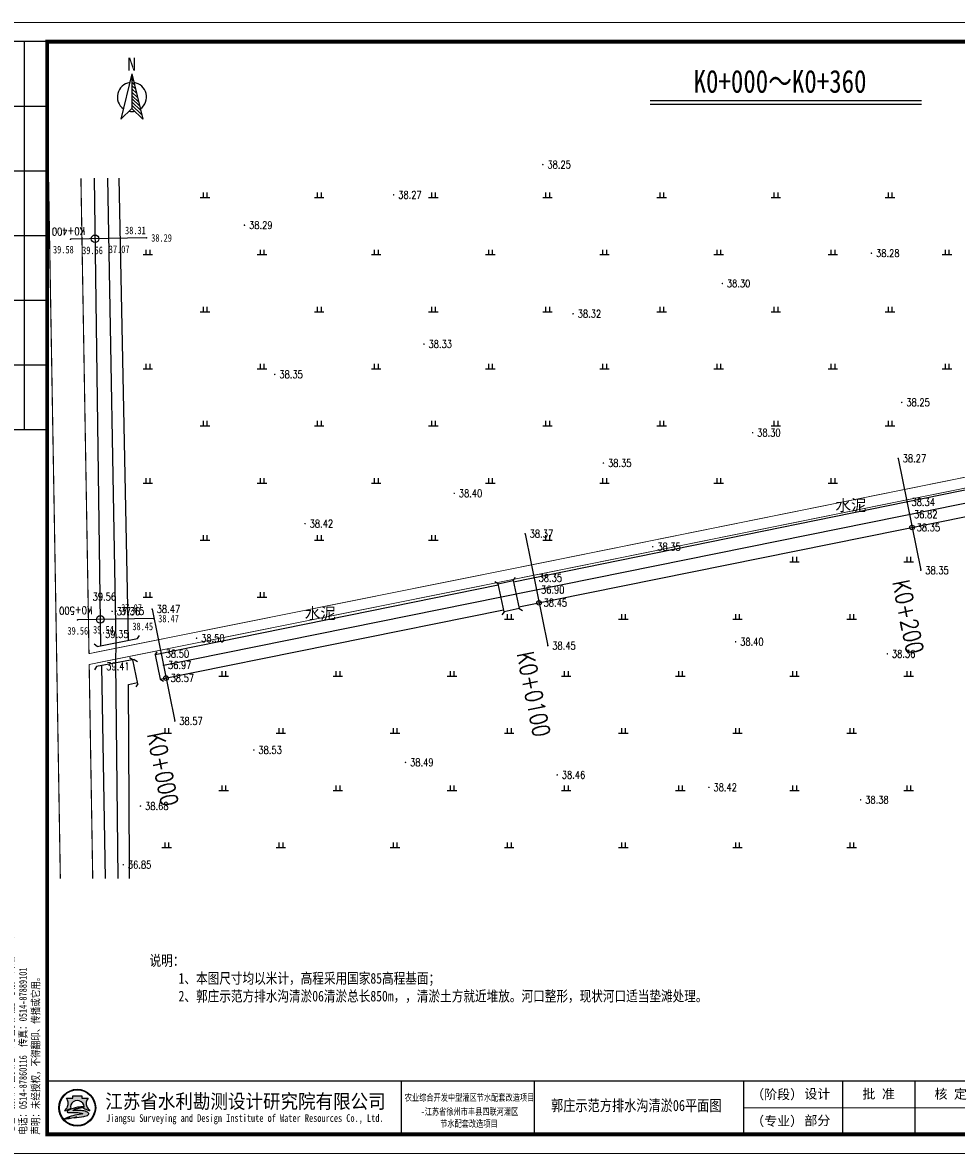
# Model space of a CAD drawing. Extents: x 464172 to 473094, y 3847158 to 3855433.
# Tile 79 of 98: x 469810 to 470055, y 3851751 to 3852048. Entities that reach past the tile are written whole.
import ezdxf
from ezdxf.enums import TextEntityAlignment as Align

# ---------------------------------------------------------------- set-up
doc = ezdxf.new("R2010")
doc.units = 0
doc.linetypes.add('X3', pattern=[5, 4, -1])
doc.layers.get('0').update_dxf_attribs({"linetype": 'CONTINUOUS'})
doc.layers.add('ASSIST', color=7, linetype='CONTINUOUS', plot=False)
for name, color, linetype in [('DIMTEX', 7, 'CONTINUOUS'), ('DLSS', 4, 'CONTINUOUS'), ('DMTZ', 3, 'CONTINUOUS'), ('DMX', 1, 'CONTINUOUS'), ('GCD', 9, 'CONTINUOUS'), ('LINE', 7, 'CONTINUOUS'), ('ZBTZ', 8, 'CONTINUOUS'), ('断面', 7, 'CONTINUOUS'), ('零点距', 1, 'CONTINUOUS'), ('零间距', 11, 'CONTINUOUS')]:
    doc.layers.add(name, color=color, linetype=linetype)
doc.layers.add('文字', color=7, linetype='CONTINUOUS', lineweight=15)
doc.styles.add('-仿宋_GB2312', font='FangSong_GB2312.ttf')
doc.styles.add('HZ', font='rs.shx', dxfattribs={"width": 0.8, "bigfont": 'hztxt.shx'})
doc.styles.add('LYJFS', font='times.ttf', dxfattribs={"width": 0.7})
doc.styles.get("Standard").update_dxf_attribs({"font": 'rs.shx', "bigfont": 'hztxt.shx'})
doc.styles.add('STYLE2', font='txt', dxfattribs={"width": 0.8})
doc.styles.add('仿宋', font='FangSong_GB2312.ttf', dxfattribs={"width": 0.8})
doc.styles.add('仿宋体', font='FangSong_GB2312.ttf', dxfattribs={"width": 0.8})
doc.styles.add('宋体', font='txt')
doc.styles.add('正等线体', font='simhei.ttf')
doc.styles.add('黑体', font='simhei.ttf')
doc.linetypes.add('10411', pattern='A,2,[150,AAA.SHX,S=1,R=0,X=0,Y=1],2,[151,AAA.SHX,S=1,R=0,X=0,Y=3],1e-11', length=4.00000000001)

# ---------------------------------------------------------------- blocks, each defined once
blk = doc.blocks.new('A$C67844AE1')
at = {"color": 7, "linetype": 'ByBlock', "lineweight": -3}
for p, q in [((-68.54528065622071, 12.60233967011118), (-102.4539569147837, -126.4874291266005)), ((-68.54528065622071, 12.60233967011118), (-68.54528065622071, -93.55508338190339)), ((-68.54528065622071, 12.60233967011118), (-34.63660439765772, -126.4874291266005)), ((-68.54528065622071, 6.444916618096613), (-66.57848399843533, 4.534749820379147)), ((-75.16375737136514, -13.81146217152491), (-75.00695480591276, -13.90275762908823)), ((-68.54528065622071, -3.555083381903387), (-63.38429603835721, -8.56746807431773)), ((-68.54528065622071, -13.55508338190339), (-60.19010807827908, -21.66968596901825)), ((-68.54528065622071, -23.55508338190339), (-56.99592011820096, -34.77190386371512)), ((-68.54528065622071, -33.55508338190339), (-53.80173215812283, -47.874121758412)), ((-68.54528065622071, -43.55508338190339), (-50.60754419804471, -60.97633965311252)), ((-68.54528065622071, -53.55508338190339), (-47.4133562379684, -74.0785575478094)), ((-68.54528065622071, -63.55508338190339), (-44.21916827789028, -87.18077544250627)), ((-68.54528065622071, -93.55508338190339), (-102.4539569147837, -126.4874291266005)), ((-68.54528065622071, -73.55508338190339), (-41.02498031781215, -100.282993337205)), ((-68.54528065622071, -83.55508338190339), (-37.83079235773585, -113.3852112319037)), ((-68.54528065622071, -93.55508338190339), (-34.63660439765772, -126.4874291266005))]:
    blk.add_line(p, q, dxfattribs=at)
for start, end in [(98.47002997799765, 234.1282238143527), (305.8717761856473, 81.52997002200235), (258.3564658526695, 281.6435341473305)]:
    blk.add_arc((-68.54528065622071, -58.56304133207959), 44.66625879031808, start, end, dxfattribs=at)
at = {"color": 7, "linetype": 'ByBlock', "lineweight": -3, "insert": (-82.5777418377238, 61.776892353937), "char_height": 40, "width": 53.56766932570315, "attachment_point": 1}
blk.add_mtext('{\\fSimSun|b0|i0|c134|p2;N}', dxfattribs=at)
blk = doc.blocks.new('GC200')
at = {"linetype": 'Continuous', "const_width": 0.2, "flags": 128}
blk.add_lwpolyline([(-0.1, 0, 1), (0.1, 0, 1)], format="xyb", close=True, dxfattribs=at)
blk = doc.blocks.new('gc119')
for p, q in [((-1.25, 0), (1.25, 0)), ((-0.5, 1.3), (-0.5, 0)), ((0.5, 1.3), (0.5, 0))]:
    blk.add_line(p, q)
blk = doc.blocks.new('TK')
h = blk.add_hatch(color=152)
h.dxf.hatch_style = 1
h.paths.add_polyline_path([(37.76634519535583, 12, 1), (28.08865389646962, 12, 1)])
h.paths.add_polyline_path([(37.60348109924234, 12, 1), (28.2515179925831, 12, 1)], flags=16)
h = blk.add_hatch(color=152)
h.dxf.hatch_style = 1
edge = h.paths.add_edge_path()
edge.add_arc((34.80941884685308, 9.57513306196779), 1.461698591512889, 43.31770961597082, 70.37003522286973)
edge.add_arc((33.42980450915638, 5.707128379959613), 5.568375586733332, 70.37003522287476, 84.52854590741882)
edge.add_arc((32.84297213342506, -0.4193509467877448), 11.72289597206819, 84.5285459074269, 95.17746754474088)
edge.add_arc((32.98455917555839, 9.871856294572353), 1.831337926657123, 111.7965680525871, 130.9174013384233, ccw=False)
edge.add_arc((34.88031159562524, 5.13131362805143), 6.936886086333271, 98.84274785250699, 111.79656805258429, ccw=False)
edge.add_arc((35.94667124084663, -1.723120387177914), 13.873772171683, 95.21036804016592, 98.84274785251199, ccw=False)
edge.add_ellipse((32.92749954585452, 12.29239219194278), major_axis=(-1.773815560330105, 0), ratio=0.8776980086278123, start_angle=172.6538623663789, end_angle=176.9129867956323)
edge.add_arc((34.51986391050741, 1.961408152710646), 10.24870363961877, 88.99992913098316, 98.52267106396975)
edge.add_arc((34.12653419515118, 4.586133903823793), 7.594670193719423, 98.5226710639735, 116.8491039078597)
edge.add_arc((31.25213164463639, 10.26438648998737), 1.230336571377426, 116.8491039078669, 139.2900683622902)
edge.add_arc((30.4676556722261, 10.93937889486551), 0.1954369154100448, 139.2900683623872, 263.050638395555)
edge.add_arc((30.65080526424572, 12.44199033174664), 1.70916902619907, 263.0506383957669, 272.136251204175)
edge.add_arc((31.81845295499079, -18.86063964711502), 29.61523112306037, 88.46268833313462, 92.13625120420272, ccw=False)
edge.add_arc((32.47617160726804, 5.646726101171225), 5.099041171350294, 68.07113774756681, 88.46268833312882, ccw=False)
edge.add_arc((36.58583429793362, -10.91731876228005), 21.4080615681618, 95.91294384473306, 98.79521578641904)
edge.add_arc((35.21854840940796, -2.080308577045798), 12.46590188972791, 98.79521578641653, 117.8496747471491)
edge.add_arc((93.71745628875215, -228.4932874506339), 245.9934265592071, 104.7703900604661, 105.15790668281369, ccw=False)
edge.add_line((31.00239690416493, 9.371353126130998), (30.1988762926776, 9.045501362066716))
edge.add_arc((51.56004769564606, -88.12407086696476), 99.48982566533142, 100.90627282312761, 102.39834375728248, ccw=False)
edge.add_line((32.73627937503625, 9.568770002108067), (32.12568198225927, 9.380185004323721))
edge.add_arc((29.81630978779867, 37.97211086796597), 28.68503833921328, 274.6177604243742, 279.6944367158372)
edge.add_arc((33.87653895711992, 14.20489681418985), 4.573507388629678, 279.694436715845, 287.6119267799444)
edge.add_arc((34.76080719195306, 11.41934212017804), 1.650966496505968, 287.6119267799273, 311.5140981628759)
edge.add_arc((35.67269695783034, 10.38914913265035), 0.2751610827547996, 311.5140981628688, 403.3177096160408)
edge = h.paths.add_edge_path()
edge.add_arc((37.34861352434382, 13.13700107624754), 2.066422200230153, 138.9741968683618, 204.1180883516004, ccw=False)
edge.add_line((35.78967558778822, 14.49339822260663), (34.09257231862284, 14.49339822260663))
edge.add_line((34.09257231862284, 14.49339822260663), (34.09257231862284, 15.08006279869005))
edge.add_line((34.09257231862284, 15.08006279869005), (31.76242677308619, 15.08006279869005))
edge.add_line((31.76242677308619, 15.08006279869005), (31.76242677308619, 14.49339822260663))
edge.add_line((31.76242677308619, 14.49339822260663), (30.06532350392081, 14.49339822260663))
edge.add_arc((28.50638556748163, 13.13700107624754), 2.066422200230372, -24.118088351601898, 41.0258031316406, ccw=False)
edge.add_arc((26.96985351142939, 13.82490731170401), 3.749914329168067, 314.34412131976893, 335.8819116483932, ccw=False)
edge.add_arc((28.92445619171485, 14.17747440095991), 3.106664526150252, 282.3877277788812, 290.1465811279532)
edge.add_arc((25.86021252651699, 22.52986678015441), 12.00340818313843, 290.1465811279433, 296.6495194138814)
edge.add_ellipse((32.92749954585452, 12.29239219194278), major_axis=(-1.773815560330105, 0), ratio=0.8776980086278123, start_angle=176.9129867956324, end_angle=378.37473811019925, ccw=False)
edge.add_ellipse((32.92749954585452, 12.29239219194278), major_axis=(-1.773815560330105, 0), ratio=0.8776980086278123, start_angle=172.653862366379, end_angle=176.9129867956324, ccw=False)
edge.add_ellipse((32.92749954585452, 12.29239219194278), major_axis=(-1.773815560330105, 0), ratio=0.8776980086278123, start_angle=161.6252618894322, end_angle=172.653862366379, ccw=False)
edge.add_arc((39.99478656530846, 22.52986678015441), 12.00340818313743, 243.3504805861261, 249.853418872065)
edge.add_arc((36.93054290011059, 14.17747440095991), 3.106664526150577, 249.8534188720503, 257.61227222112)
edge.add_arc((38.88514558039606, 13.82490731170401), 3.74991432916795, 204.1180883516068, 225.6558786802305, ccw=False)
at = {"lineweight": 0}
for p, q in [((0, 0), (0, 297)), ((0, 297), (420, 297)), ((420, 297), (420, 0)), ((415, 12), (208, 12)), ((420, 0), (0, 0))]:
    blk.add_line(p, q, dxfattribs=at)
for p, q in [((25, 292), (7, 292)), ((7, 292), (7, 190)), ((13, 292), (13, 190)), ((19, 292), (19, 190)), ((25, 275), (7, 275)), ((25, 258), (7, 258)), ((25, 241), (7, 241)), ((25, 224), (7, 224)), ((25, 207), (7, 207)), ((25, 190), (7, 190)), ((118, 19), (118, 5)), ((153, 19), (153, 5)), ((208, 19), (208, 5)), ((234, 19), (234, 5)), ((253, 19), (253, 5)), ((272, 19), (272, 5)), ((291, 19), (291, 5)), ((310, 19), (310, 5)), ((329, 19), (329, 5)), ((348, 19), (348, 5)), ((366, 19), (366, 5)), ((383, 12), (383, 5))]:
    blk.add_line(p, q)
at = {"lineweight": 0, "const_width": 1}
blk.add_lwpolyline([(25, 292), (415, 292), (415, 5), (25, 5)], close=True, dxfattribs=at)
at = {"lineweight": 0, "const_width": 0.4}
blk.add_lwpolyline([(415, 19), (25, 19)], dxfattribs=at)
at = {"color": 152}
for points in [[(31.24412181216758, 11.80161767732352, -0.02838203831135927), (29.99446309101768, 11.26089254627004, -0.03386732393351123), (29.59091690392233, 11.14313846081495, 0.09425397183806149), (30.39241989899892, 12.29262248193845, 0.2921547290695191), (30.06532350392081, 14.49339822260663), (31.76242677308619, 14.49339822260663), (31.76242677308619, 15.08006279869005), (34.09257231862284, 15.08006279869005), (34.09257231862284, 14.49339822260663), (35.78967558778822, 14.49339822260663, 0.29215472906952), (35.46257919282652, 12.29262248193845, 0.09425397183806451), (36.2640821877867, 11.14313846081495, -0.03386732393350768), (35.86053600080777, 11.26089254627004, -0.02838203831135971), (34.61087727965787, 11.80161767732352)], [(34.69874112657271, 12.20855064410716, 0.04157472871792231), (33.0009984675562, 12.09693843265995, 0.08013502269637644), (30.6964595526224, 11.36209164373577, 0.09823132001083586), (30.31951032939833, 11.06684867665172, 0.599439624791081), (30.44400935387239, 10.74537776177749, 0.03966424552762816), (30.71451621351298, 10.73400916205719, -0.01603031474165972), (32.61296833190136, 10.7439319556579, -0.08921046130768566), (34.38043466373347, 10.37684270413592, 0.01257694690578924), (33.31247064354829, 10.23900867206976, 0.08333285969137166), (29.39506013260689, 8.941746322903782, -0.001690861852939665), (31.00239690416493, 9.371353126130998), (30.1988762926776, 9.045501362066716, -0.006510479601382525), (32.73627937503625, 9.568770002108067), (32.12568198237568, 9.380185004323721, 0.02215480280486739), (34.64668864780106, 9.696699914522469, 0.03456031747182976), (35.26033732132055, 9.845760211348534, 0.1046726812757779), (35.85507491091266, 10.18311053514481, 0.4234638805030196), (35.87289335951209, 10.57792154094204, 0.1185893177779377), (35.30046801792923, 10.95188049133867, 0.06185687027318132), (33.96074808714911, 11.25013348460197, 0.04649815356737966), (31.78508714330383, 11.25571519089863, -0.08362449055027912), (32.30456102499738, 11.57226833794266, -0.05658197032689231), (33.81395195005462, 11.9857476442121, -0.01585057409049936), (34.68675527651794, 12.09332510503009)]]:
    blk.add_lwpolyline(points, format="xyb", dxfattribs=at)
for radius in [4.838845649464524, 4.675981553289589]:
    blk.add_circle((32.92749954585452, 12), radius, dxfattribs=at)
blk.add_arc((34.88031159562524, 5.13131362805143), 6.936886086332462, 98.84274785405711, 111.7965680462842, dxfattribs=at)
for start_param, end_param in [(2.820892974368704, 6.603884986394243), (3.013378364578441, 3.087714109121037)]:
    blk.add_ellipse((32.92749954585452, 12.29239219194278), major_axis=(-1.773815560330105, 0), ratio=0.8776980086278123, start_param=start_param, end_param=end_param, dxfattribs=at)
at = {"style": '宋体'}
for s, height, width, p in [('江苏省水利勘测设计研究院有限公司', 3.75, 0.9, (77.12731924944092, 13.75084589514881)), ('农业综合开发中型灌区节水配套改造项目', 1.8, 0.75, (136, 14.74047347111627)), ('-江苏省徐州市丰县四联河灌区', 1.8, 0.75, (136, 11.02926161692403)), ('Jiangsu Surveying and Design Institute of Water Resources Co., Ltd.', 2, 0.8, (76.9551912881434, 9.01340379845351)), ('节水配套改造项目', 1.8, 0.75, (135.8399052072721, 7.880905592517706))]:
    blk.add_text(s, height=height, dxfattribs=dict(at, width=width)).set_placement(p, align=Align.MIDDLE)
at = {"style": 'LYJFS'}
for s, p in [('（阶段）', (216.8339300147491, 15.5)), ('（专业）', (216.8339300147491, 8.5))]:
    blk.add_text(s, height=2.5, dxfattribs=at).set_placement(p, align=Align.MIDDLE_CENTER)
at = {"style": '仿宋'}
blk.add_text('2018.05', height=2.5, dxfattribs=at).set_placement((357, 8.5), align=Align.MIDDLE)
at = {"rotation": 90}
for s, insert, char_height, attachment_point, style in [('日 期', (10, 232.5), 2.5, 5, '宋体'), ('会签者', (10, 215.5), 2.5, 5, '宋体'), ('会签专业', (10, 198.5), 2.5, 5, '宋体'), ('江苏省水利勘测设计研究院有限公司\\P地址：扬州市吉安路209号吉安大厦1号楼  邮编：225127\\P电话：0514-87860116  传真：0514-87889101\\P声明：未经授权，不得翻印、传播或它用。', (23.29513194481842, 4.918324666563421), 2, 7, '仿宋')]:
    blk.add_mtext(s, dxfattribs=dict(at, insert=insert, char_height=char_height, attachment_point=attachment_point, style=style))
at = {"char_height": 2.5, "attachment_point": 5, "style": '宋体'}
for s, insert in [('设计', (227.4021536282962, 15.5)), ('批 准', (243.5, 15.5)), ('核 定', (262.4375, 15.47222222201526)), ('审 查', (281.4305555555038, 15.47328627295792)), ('校 核', (300.4652777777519, 15.54328155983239)), ('设 计', (319.4722222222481, 15.59333057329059)), ('制 图', (338.4166666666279, 15.4779241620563)), ('日 期', (357, 15.5)), ('甲级设计证书编号A132012666', (390.5, 15.5)), ('部分', (227.4021536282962, 8.5)), ('图 号', (374.5, 8.5))]:
    blk.add_mtext(s, dxfattribs=dict(at, insert=insert))

msp = doc.modelspace()

# ---------------------------------------------------------------- linework, layer by layer
at = {"color": 8, "linetype": 'Continuous', "flags": 128}
for points in [[(469832.2366266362, 3852007.251972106), (469834.4701426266, 3851885.239702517), (469834.3233501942, 3851879.920606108), (469834.9503390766, 3851823.287067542)], [(469846.9249399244, 3851879.36993642), (470145.4586957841, 3851939.678750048), (470206.3845355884, 3851951.946030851)]]:
    msp.add_lwpolyline(points, dxfattribs=at)
at = {"layer": 'ASSIST', "color": 8, "linetype": 'Continuous', "flags": 128}
msp.add_lwpolyline([(469936.4397616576, 3851893.371517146), (469934.8654581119, 3851900.721128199), (469938.8731770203, 3851901.579590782), (469940.447480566, 3851894.229979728)], close=True, dxfattribs=at)
at = {"layer": 'DIMTEX', "color": 1, "linetype": 'Continuous'}
msp.add_line((469974.8305112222, 3852027.639266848), (470046.1016935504, 3852027.639266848), dxfattribs=at)
at = {"layer": 'DIMTEX', "linetype": 'Continuous'}
msp.add_line((469974.810018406, 3852026.676824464), (470046.1016935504, 3852026.676824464), dxfattribs=at)
at = {"layer": 'DLSS', "color": 8, "linetype": 'Continuous', "const_width": 0.3, "flags": 128}
for points in [[(469816.7433692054, 3852007.251972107), (469818.6172684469, 3851897.188815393), (469819.8449067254, 3851823.287067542)], [(469825.2559678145, 3852007.251972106), (469827.1274001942, 3851897.333706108), (469827.3759128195, 3851882.373669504)], [(469827.4231758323, 3851879.528516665), (469828.3574456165, 3851823.287067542)]]:
    msp.add_lwpolyline(points, dxfattribs=at)
at = {"layer": 'DLSS', "color": 8, "linetype": 'X3', "const_width": 0.2, "elevation": 38.2332, "flags": 128}
msp.add_lwpolyline([(470206.3845355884, 3851959.813419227), (470087.2387393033, 3851934.707571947), (469946.5883002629, 3851906.280297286), (469827.3759128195, 3851882.373669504)], dxfattribs=at)
at = {"layer": 'DLSS', "color": 8, "linetype": 'Continuous', "const_width": 0.2, "elevation": 38.2332, "flags": 128}
msp.add_lwpolyline([(470206.3845355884, 3851956.953051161), (470087.804540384, 3851931.966426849), (469947.140707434, 3851903.536445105), (469827.4231758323, 3851879.528516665)], dxfattribs=at)
at = {"layer": 'DLSS', "color": 8, "linetype": 'Continuous'}
for points in [[(469934.8654581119, 3851900.721128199), (469934.0259312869, 3851901.264446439)], [(469936.4397616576, 3851893.371517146), (469934.8654581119, 3851900.721128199)], [(469938.8731770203, 3851901.579590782), (469939.4164952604, 3851902.419117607)], [(469938.8731770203, 3851901.579590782), (469940.447480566, 3851894.229979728)], [(469940.447480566, 3851894.229979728), (469941.287007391, 3851893.686661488)], [(469936.4397616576, 3851893.371517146), (469935.8964434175, 3851892.53199032)], [(469829.5485001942, 3851884.267606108), (469840.1224001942, 3851886.356106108)], [(469840.1224001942, 3851886.356106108), (469840.6790881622, 3851887.186827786)], [(469839.2663001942, 3851880.865706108), (469829.3804001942, 3851878.975506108)], [(469838.8914001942, 3851880.741306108), (469838.0536353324, 3851881.287337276)], [(469840.2154001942, 3851874.461106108), (469838.8914001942, 3851880.741306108)], [(469839.2663001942, 3851880.865706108), (469840.0936200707, 3851880.303975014)], [(469840.2154001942, 3851874.461106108), (469839.6693690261, 3851873.623341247)]]:
    msp.add_lwpolyline(points, dxfattribs=at)
at = {"layer": 'DLSS', "linetype": 'Continuous'}
for points in [[(469829.5485001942, 3851884.267606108), (469828.7177785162, 3851884.824294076)], [(469844.7691001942, 3851882.038606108), (469845.3161067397, 3851882.875734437)], [(469844.7691001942, 3851882.038606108), (469846.1068001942, 3851875.656606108)], [(469829.3804001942, 3851878.975506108), (469828.8186691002, 3851878.148186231)], [(469846.1068001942, 3851875.656606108), (469846.9439285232, 3851875.109599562)]]:
    msp.add_lwpolyline(points, dxfattribs=at)
at = {"layer": 'DMTZ', "color": 7, "linetype": '10411', "flags": 128}
for points, elevation in [([(469828.7477651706, 3852007.251972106), (469830.438691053, 3851884.44343183)], 39.3486), ([(469830.6941001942, 3851879.068506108), (469831.5921731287, 3851823.287067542)], 39.4065), ([(469838.0568198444, 3851823.287067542), (469838.0199001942, 3851827.059106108), (469837.7710001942, 3851874.271906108), (469840.1495705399, 3851874.773359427)], 38.5124)]:
    msp.add_lwpolyline(points, dxfattribs=dict(at, elevation=elevation))
for points in [[(469837.7464903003, 3851885.886829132), (469835.3356776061, 3852007.251972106)], [(470084.272835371, 3851930.720102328), (469938.9580343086, 3851901.183435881)], [(469940.3530956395, 3851894.670614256), (470086.0531999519, 3851924.06539922)], [(469934.9413136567, 3851900.366997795), (469844.7691001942, 3851882.038606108)], [(469846.0681234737, 3851875.648757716), (469936.3351285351, 3851893.859995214)]]:
    msp.add_lwpolyline(points, dxfattribs=at)
at = {"layer": 'DMX', "color": 8, "linetype": 'Continuous'}
msp.add_line((469842.5250406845, 3851991.588041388), (469822.528390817, 3851991.221989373), dxfattribs=at)
at = {"layer": 'DMX', "linetype": 'Continuous'}
for p, q in [((470039.9944279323, 3851933.676223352), (470045.934923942, 3851904.270262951)), ((469941.9745599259, 3851913.874569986), (469947.9150559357, 3851884.468609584)), ((469843.9546919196, 3851894.07291662), (469849.8951879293, 3851864.666956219)), ((469844.3553007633, 3851891.604792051), (469824.3586508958, 3851891.238740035))]:
    msp.add_line(p, q, dxfattribs=at)
at = {"layer": '零点距', "linetype": 'Continuous'}
for centre in [(470043.6636292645, 3851915.513364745), (469945.6386588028, 3851895.736968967), (469847.6136883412, 3851875.960573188)]:
    msp.add_circle(centre, 0.6012746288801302, dxfattribs=at)
at = {"layer": '零间距', "color": 8, "linetype": 'Continuous'}
msp.add_circle((469828.9668559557, 3851991.339849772), 1, dxfattribs=at)
at = {"layer": '零间距', "color": 1, "linetype": 'Continuous'}
msp.add_circle((469830.3436193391, 3851891.348298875), 1, dxfattribs=at)

# ---------------------------------------------------------------- block references
at = {"layer": 'GCD', "linetype": 'Continuous'}
ref = msp.add_blockref('GC200', (469946.6352662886, 3852010.843577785, 38.25393596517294), dxfattribs=at)
ref.add_attrib('height', '38.25', dxfattribs={"linetype": 'Continuous', "height": 2, "style": 'HZ', "width": 0.8}).set_placement((469947.8352662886, 3852010.843577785), align=Align.MIDDLE_LEFT)
ref = msp.add_blockref('GC200', (469907.4354342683, 3852002.882851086, 38.27304848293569), dxfattribs=at)
ref.add_attrib('height', '38.27', dxfattribs={"linetype": 'Continuous', "height": 2, "style": 'HZ', "width": 0.8}).set_placement((469908.6354342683, 3852002.882851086), align=Align.MIDDLE_LEFT)
at = {"layer": 'GCD', "color": 8, "linetype": 'Continuous'}
ref = msp.add_blockref('GC200', (469835.6493281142, 3851991.462176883, 38.31), dxfattribs=at)
ref.add_attrib('height', '38.31', dxfattribs={"linetype": 'Continuous', "height": 2, "style": '正等线体', "width": 0.8}).set_placement((469836.8493281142, 3851993.544948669, 38.31), align=Align.MIDDLE_LEFT)
at = {"layer": 'GCD', "linetype": 'Continuous'}
ref = msp.add_blockref('GC200', (469868.2356022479, 3851994.922124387, 38.29216100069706), dxfattribs=at)
ref.add_attrib('height', '38.29', dxfattribs={"linetype": 'Continuous', "height": 2, "style": 'HZ', "width": 0.8}).set_placement((469869.4356022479, 3851994.922124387), align=Align.MIDDLE_LEFT)
at = {"layer": 'GCD', "color": 8, "linetype": 'Continuous'}
ref = msp.add_blockref('GC200', (469828.9668559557, 3851991.339849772, 39.56), dxfattribs=at)
ref.add_attrib('height', '39.56', dxfattribs={"linetype": 'Continuous', "height": 2, "style": '正等线体', "width": 0.8}).set_placement((469825.5783675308, 3851988.315879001), align=Align.MIDDLE_LEFT)
ref = msp.add_blockref('GC200', (469832.5267157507, 3851991.405015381, 37.074), dxfattribs=at)
ref.add_attrib('height', '37.07', dxfattribs={"linetype": 'Continuous', "height": 2, "style": '正等线体', "width": 0.8}).set_placement((469832.5782882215, 3851988.587720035), align=Align.MIDDLE_LEFT)
ref = msp.add_blockref('GC200', (469842.5250406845, 3851991.588041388, 38.29), dxfattribs=at)
ref.add_attrib('height', '38.29', dxfattribs={"linetype": 'Continuous', "height": 2, "style": '正等线体', "width": 0.8}).set_placement((469843.7250406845, 3851991.588041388, 38.29), align=Align.MIDDLE_LEFT)
ref = msp.add_blockref('GC200', (469822.528390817, 3851991.221989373, 39.58), dxfattribs=at)
ref.add_attrib('height', '39.58', dxfattribs={"linetype": 'Continuous', "height": 2, "style": '正等线体', "width": 0.8}).set_placement((469817.924597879, 3851988.503385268, 39.58), align=Align.MIDDLE_LEFT)
at = {"layer": 'GCD', "linetype": 'Continuous'}
ref = msp.add_blockref('GC200', (470032.9956570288, 3851987.565199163, 38.27744046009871), dxfattribs=at)
ref.add_attrib('height', '38.28', dxfattribs={"linetype": 'Continuous', "height": 2, "style": 'HZ', "width": 0.8}).set_placement((470034.1956570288, 3851987.565199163), align=Align.MIDDLE_LEFT)
ref = msp.add_blockref('GC200', (469993.7958250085, 3851979.604472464, 38.29655297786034), dxfattribs=at)
ref.add_attrib('height', '38.30', dxfattribs={"linetype": 'Continuous', "height": 2, "style": 'HZ', "width": 0.8}).set_placement((469994.9958250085, 3851979.604472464), align=Align.MIDDLE_LEFT)
ref = msp.add_blockref('GC200', (469954.5959929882, 3851971.643745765, 38.31566549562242), dxfattribs=at)
ref.add_attrib('height', '38.32', dxfattribs={"linetype": 'Continuous', "height": 2, "style": 'HZ', "width": 0.8}).set_placement((469955.7959929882, 3851971.643745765), align=Align.MIDDLE_LEFT)
ref = msp.add_blockref('GC200', (469915.3961609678, 3851963.683019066, 38.33477801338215), dxfattribs=at)
ref.add_attrib('height', '38.33', dxfattribs={"linetype": 'Continuous', "height": 2, "style": 'HZ', "width": 0.8}).set_placement((469916.5961609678, 3851963.683019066), align=Align.MIDDLE_LEFT)
ref = msp.add_blockref('GC200', (469876.196328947, 3851955.722292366, 38.35389053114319), dxfattribs=at)
ref.add_attrib('height', '38.35', dxfattribs={"linetype": 'Continuous', "height": 2, "style": 'HZ', "width": 0.8}).set_placement((469877.396328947, 3851955.722292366), align=Align.MIDDLE_LEFT)
ref = msp.add_blockref('GC200', (470040.9563837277, 3851948.365367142, 38.25136886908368), dxfattribs=at)
ref.add_attrib('height', '38.25', dxfattribs={"linetype": 'Continuous', "height": 2, "style": 'HZ', "width": 0.8}).set_placement((470042.1563837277, 3851948.365367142), align=Align.MIDDLE_LEFT)
ref = msp.add_blockref('GC200', (470001.7565517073, 3851940.404640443, 38.30257598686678), dxfattribs=at)
ref.add_attrib('height', '38.30', dxfattribs={"linetype": 'Continuous', "height": 2, "style": 'HZ', "width": 0.8}).set_placement((470002.9565517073, 3851940.404640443), align=Align.MIDDLE_LEFT)
ref = msp.add_blockref('GC200', (469962.5567196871, 3851932.443913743, 38.3537831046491), dxfattribs=at)
ref.add_attrib('height', '38.35', dxfattribs={"linetype": 'Continuous', "height": 2, "style": 'HZ', "width": 0.8}).set_placement((469963.7567196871, 3851932.443913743), align=Align.MIDDLE_LEFT)
ref = msp.add_blockref('GC200', (470039.9944279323, 3851933.676223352, 38.27), dxfattribs=at)
ref.add_attrib('height', '38.27', dxfattribs={"linetype": 'Continuous', "height": 2, "style": 'HZ', "width": 0.8}).set_placement((470041.1944279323, 3851933.676223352, 38.27), align=Align.MIDDLE_LEFT)
ref = msp.add_blockref('GC200', (469923.3568876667, 3851924.483187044, 38.39650754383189), dxfattribs=at)
ref.add_attrib('height', '38.40', dxfattribs={"linetype": 'Continuous', "height": 2, "style": 'HZ', "width": 0.8}).set_placement((469924.5568876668, 3851924.483187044), align=Align.MIDDLE_LEFT)
ref = msp.add_blockref('GC200', (470042.3145024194, 3851922.191657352, 38.34), dxfattribs=at)
ref.add_attrib('height', '38.34', dxfattribs={"linetype": 'Continuous', "height": 2, "style": 'HZ', "width": 0.8}).set_placement((470043.5145024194, 3851922.191657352, 38.34), align=Align.MIDDLE_LEFT)
ref = msp.add_blockref('GC200', (469884.1570556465, 3851916.522460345, 38.41562006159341), dxfattribs=at)
ref.add_attrib('height', '38.42', dxfattribs={"linetype": 'Continuous', "height": 2, "style": 'HZ', "width": 0.8}).set_placement((469885.3570556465, 3851916.522460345), align=Align.MIDDLE_LEFT)
ref = msp.add_blockref('GC200', (470042.9646759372, 3851918.973243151, 36.82), dxfattribs=at)
ref.add_attrib('height', '36.82', dxfattribs={"linetype": 'Continuous', "height": 2, "style": 'HZ', "width": 0.8}).set_placement((470044.1646759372, 3851918.973243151, 36.82), align=Align.MIDDLE_LEFT)
ref = msp.add_blockref('GC200', (469941.9745599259, 3851913.874569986, 38.37), dxfattribs=at)
ref.add_attrib('height', '38.37', dxfattribs={"linetype": 'Continuous', "height": 2, "style": 'HZ', "width": 0.8}).set_placement((469943.1745599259, 3851913.874569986, 38.37), align=Align.MIDDLE_LEFT)
ref = msp.add_blockref('GC200', (470043.6636292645, 3851915.513364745, 38.35), dxfattribs=at)
ref.add_attrib('height', '38.35', dxfattribs={"linetype": 'Continuous', "height": 2, "style": 'HZ', "width": 0.8}).set_placement((470044.8636292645, 3851915.513364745), align=Align.MIDDLE_LEFT)
at = {"layer": 'GCD', "color": 8, "linetype": 'Continuous'}
ref = msp.add_blockref('GC200', (469975.5099251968, 3851910.458148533, 38.35), dxfattribs=at)
ref.add_attrib('height', '38.35', dxfattribs={"linetype": 'Continuous', "height": 2, "style": 'HZ', "width": 0.8}).set_placement((469976.7099251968, 3851910.458148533, 38.35), align=Align.MIDDLE_LEFT)
at = {"layer": 'GCD', "linetype": 'Continuous'}
ref = msp.add_blockref('GC200', (469944.3182795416, 3851902.272958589, 38.35), dxfattribs=at)
ref.add_attrib('height', '38.35', dxfattribs={"linetype": 'Continuous', "height": 2, "style": 'HZ', "width": 0.8}).set_placement((469945.5182795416, 3851902.272958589), align=Align.MIDDLE_LEFT)
ref = msp.add_blockref('GC200', (470045.934923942, 3851904.270262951, 38.35), dxfattribs=at)
ref.add_attrib('height', '38.35', dxfattribs={"linetype": 'Continuous', "height": 2, "style": 'HZ', "width": 0.8}).set_placement((470047.134923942, 3851904.270262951, 38.35), align=Align.MIDDLE_LEFT)
ref = msp.add_blockref('GC200', (469944.9448079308, 3851899.171589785, 36.9), dxfattribs=at)
ref.add_attrib('height', '36.90', dxfattribs={"linetype": 'Continuous', "height": 2, "style": 'HZ', "width": 0.8}).set_placement((469946.1448079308, 3851899.171589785), align=Align.MIDDLE_LEFT)
ref = msp.add_blockref('GC200', (469827.1274001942, 3851897.333706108, 39.5598), dxfattribs=at)
ref.add_attrib('height', '39.56', dxfattribs={"linetype": 'Continuous', "height": 2, "style": 'HZ', "width": 0.8}).set_placement((469828.3274001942, 3851897.333706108), align=Align.MIDDLE_LEFT)
ref = msp.add_blockref('GC200', (469945.6386588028, 3851895.736968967, 38.45), dxfattribs=at)
ref.add_attrib('height', '38.45', dxfattribs={"linetype": 'Continuous', "height": 2, "style": 'HZ', "width": 0.8}).set_placement((469946.8386588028, 3851895.736968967), align=Align.MIDDLE_LEFT)
ref = msp.add_blockref('GC200', (469833.4523001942, 3851893.508306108, 37.3606), dxfattribs=at)
ref.add_attrib('height', '37.36', dxfattribs={"linetype": 'Continuous', "height": 2, "style": 'HZ', "width": 0.8}).set_placement((469834.6523001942, 3851893.508306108), align=Align.MIDDLE_LEFT)
ref = msp.add_blockref('GC200', (469834.3569758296, 3851891.421766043, 37.074), dxfattribs=at)
ref.add_attrib('height', '37.07', dxfattribs={"linetype": 'Continuous', "height": 2, "style": '正等线体', "width": 0.8}).set_placement((469835.8312049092, 3851894.403737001, 37.074), align=Align.MIDDLE_LEFT)
ref = msp.add_blockref('GC200', (469834.4910001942, 3851893.532806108, 37.1504), dxfattribs=at)
ref.add_attrib('height', '37.15', dxfattribs={"linetype": 'Continuous', "height": 2, "style": 'HZ', "width": 0.8}).set_placement((469835.6910001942, 3851893.532806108), align=Align.MIDDLE_LEFT)
ref = msp.add_blockref('GC200', (469843.9546919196, 3851894.07291662, 38.47), dxfattribs=at)
ref.add_attrib('height', '38.47', dxfattribs={"linetype": 'Continuous', "height": 2, "style": 'HZ', "width": 0.8}).set_placement((469845.1546919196, 3851894.07291662, -38.4686), align=Align.MIDDLE_LEFT)
ref = msp.add_blockref('GC200', (469824.3586508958, 3851891.238740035, 39.56), dxfattribs=at)
ref.add_attrib('height', '39.56', dxfattribs={"linetype": 'Continuous', "height": 2, "style": '正等线体', "width": 0.8}).set_placement((469821.7141878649, 3851888.373747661, 39.56), align=Align.MIDDLE_LEFT)
at = {"layer": 'GCD', "color": 8, "linetype": 'Continuous'}
ref = msp.add_blockref('GC200', (469830.3436193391, 3851891.348298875, 39.54), dxfattribs=at)
ref.add_attrib('height', '39.54', dxfattribs={"linetype": 'Continuous', "height": 2, "style": '正等线体', "width": 0.8}).set_placement((469828.4560884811, 3851888.671528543, 39.54), align=Align.MIDDLE_LEFT)
at = {"layer": 'GCD', "linetype": 'Continuous'}
ref = msp.add_blockref('GC200', (469837.6353515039, 3851891.481778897, 38.45), dxfattribs=at)
ref.add_attrib('height', '38.45', dxfattribs={"linetype": 'Continuous', "height": 2, "style": '正等线体', "width": 0.8}).set_placement((469838.7759106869, 3851889.540450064, 38.45), align=Align.MIDDLE_LEFT)
ref = msp.add_blockref('GC200', (469844.3553007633, 3851891.604792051, 38.47), dxfattribs=at)
ref.add_attrib('height', '38.47', dxfattribs={"linetype": 'Continuous', "height": 2, "style": '正等线体', "width": 0.8}).set_placement((469845.5553007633, 3851891.604792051, 38.47), align=Align.MIDDLE_LEFT)
at = {"layer": 'GCD', "color": 8, "linetype": 'Continuous'}
ref = msp.add_blockref('GC200', (469830.3966001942, 3851887.500406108, 39.3486), dxfattribs=at)
ref.add_attrib('height', '39.35', dxfattribs={"linetype": 'Continuous', "height": 2, "style": 'HZ', "width": 0.8}).set_placement((469831.5966001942, 3851887.500406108), align=Align.MIDDLE_LEFT)
ref = msp.add_blockref('GC200', (469855.6464085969, 3851886.430328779, 38.5), dxfattribs=at)
ref.add_attrib('height', '38.50', dxfattribs={"linetype": 'Continuous', "height": 2, "style": 'HZ', "width": 0.8}).set_placement((469856.846408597, 3851886.430328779, 38.5), align=Align.MIDDLE_LEFT)
at = {"layer": 'GCD', "linetype": 'Continuous'}
ref = msp.add_blockref('GC200', (469947.9150559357, 3851884.468609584, 38.45), dxfattribs=at)
ref.add_attrib('height', '38.45', dxfattribs={"linetype": 'Continuous', "height": 2, "style": 'HZ', "width": 0.8}).set_placement((469949.1150559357, 3851884.468609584, -38.44608950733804), align=Align.MIDDLE_LEFT)
ref = msp.add_blockref('GC200', (469997.2919514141, 3851885.492113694, 38.39599391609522), dxfattribs=at)
ref.add_attrib('height', '38.40', dxfattribs={"linetype": 'Continuous', "height": 2, "style": 'HZ', "width": 0.8}).set_placement((469998.4919514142, 3851885.492113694), align=Align.MIDDLE_LEFT)
ref = msp.add_blockref('GC200', (469846.3220566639, 3851882.354259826, 38.5), dxfattribs=at)
ref.add_attrib('height', '38.50', dxfattribs={"linetype": 'Continuous', "height": 2, "style": 'HZ', "width": 0.8}).set_placement((469847.5220566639, 3851882.354259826), align=Align.MIDDLE_LEFT)
ref = msp.add_blockref('GC200', (470037.16603063, 3851882.320709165, 38.35686008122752), dxfattribs=at)
ref.add_attrib('height', '38.36', dxfattribs={"linetype": 'Continuous', "height": 2, "style": 'HZ', "width": 0.8}).set_placement((470038.36603063, 3851882.320709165), align=Align.MIDDLE_LEFT)
at = {"layer": 'GCD', "color": 8, "linetype": 'Continuous'}
ref = msp.add_blockref('GC200', (469830.6941001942, 3851879.068506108, 39.4065), dxfattribs=at)
ref.add_attrib('height', '39.41', dxfattribs={"linetype": 'Continuous', "height": 2, "style": 'HZ', "width": 0.8}).set_placement((469831.8941001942, 3851879.068506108), align=Align.MIDDLE_LEFT)
ref = msp.add_blockref('GC200', (469846.9249399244, 3851879.36993642, 36.97), dxfattribs=at)
ref.add_attrib('height', '36.97', dxfattribs={"linetype": 'Continuous', "height": 2, "style": 'HZ', "width": 0.8}).set_placement((469848.1249399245, 3851879.36993642, -36.9701), align=Align.MIDDLE_LEFT)
ref = msp.add_blockref('GC200', (469847.6136883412, 3851875.960573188, 38.57), dxfattribs=at)
ref.add_attrib('height', '38.57', dxfattribs={"linetype": 'Continuous', "height": 2, "style": 'HZ', "width": 0.8}).set_placement((469848.8136883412, 3851875.960573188), align=Align.MIDDLE_LEFT)
at = {"layer": 'GCD', "linetype": 'Continuous'}
ref = msp.add_blockref('GC200', (469849.8951879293, 3851864.666956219, 38.57), dxfattribs=at)
ref.add_attrib('height', '38.57', dxfattribs={"linetype": 'Continuous', "height": 2, "style": 'HZ', "width": 0.8}).set_placement((469851.0951879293, 3851864.666956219, -38.57189075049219), align=Align.MIDDLE_LEFT)
ref = msp.add_blockref('GC200', (469870.6812807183, 3851857.079501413, 38.52558563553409), dxfattribs=at)
ref.add_attrib('height', '38.53', dxfattribs={"linetype": 'Continuous', "height": 2, "style": 'HZ', "width": 0.8}).set_placement((469871.8812807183, 3851857.079501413), align=Align.MIDDLE_LEFT)
ref = msp.add_blockref('GC200', (469910.5470423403, 3851853.805199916, 38.49250522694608), dxfattribs=at)
ref.add_attrib('height', '38.49', dxfattribs={"linetype": 'Continuous', "height": 2, "style": 'HZ', "width": 0.8}).set_placement((469911.7470423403, 3851853.805199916), align=Align.MIDDLE_LEFT)
ref = msp.add_blockref('GC200', (469950.4128039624, 3851850.530898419, 38.4590425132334), dxfattribs=at)
ref.add_attrib('height', '38.46', dxfattribs={"linetype": 'Continuous', "height": 2, "style": 'HZ', "width": 0.8}).set_placement((469951.6128039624, 3851850.530898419), align=Align.MIDDLE_LEFT)
ref = msp.add_blockref('GC200', (469990.2785655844, 3851847.256596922, 38.41996245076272), dxfattribs=at)
ref.add_attrib('height', '38.42', dxfattribs={"linetype": 'Continuous', "height": 2, "style": 'HZ', "width": 0.8}).set_placement((469991.4785655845, 3851847.256596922), align=Align.MIDDLE_LEFT)
at = {"layer": 'GCD', "color": 8, "linetype": 'Continuous'}
ref = msp.add_blockref('GC200', (469840.9063001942, 3851842.327606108, 38.6816), dxfattribs=at)
ref.add_attrib('height', '38.68', dxfattribs={"linetype": 'Continuous', "height": 2, "style": 'HZ', "width": 0.8}).set_placement((469842.1063001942, 3851842.327606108), align=Align.MIDDLE_LEFT)
at = {"layer": 'GCD', "linetype": 'Continuous'}
ref = msp.add_blockref('GC200', (470030.1443272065, 3851843.982295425, 38.38088238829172), dxfattribs=at)
ref.add_attrib('height', '38.38', dxfattribs={"linetype": 'Continuous', "height": 2, "style": 'HZ', "width": 0.8}).set_placement((470031.3443272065, 3851843.982295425), align=Align.MIDDLE_LEFT)
ref = msp.add_blockref('GC200', (469836.3863001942, 3851826.929406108, 36.8547), dxfattribs=at)
ref.add_attrib('height', '36.85', dxfattribs={"linetype": 'Continuous', "height": 2, "style": 'HZ', "width": 0.8}).set_placement((469837.5863001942, 3851826.929406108), align=Align.MIDDLE_LEFT)
at = {"layer": 'LINE', "color": 2, "xscale": 0.08574142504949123, "yscale": 0.0857414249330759, "zscale": 0.08574142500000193}
msp.add_blockref('A$C67844AE1', (469844.531442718, 3852033.615365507, 4.660000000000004), dxfattribs=at)
at = {"layer": 'ZBTZ', "linetype": 'Continuous'}
for p in [(469857.8534986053, 3852002.186827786), (469887.8534986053, 3852002.186827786), (469917.8534986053, 3852002.186827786), (469947.8534986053, 3852002.186827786), (469977.8534986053, 3852002.186827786), (470007.8534986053, 3852002.186827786), (470037.8534986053, 3852002.186827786), (469872.8534986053, 3851987.186827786), (469902.8534986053, 3851987.186827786), (469932.8534986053, 3851987.186827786), (469962.8534986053, 3851987.186827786), (469992.8534986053, 3851987.186827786), (470022.8534986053, 3851987.186827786), (470052.8534986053, 3851987.186827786), (469857.8534986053, 3851972.186827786), (469887.8534986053, 3851972.186827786), (469917.8534986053, 3851972.186827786), (469947.8534986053, 3851972.186827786), (469977.8534986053, 3851972.186827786), (470007.8534986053, 3851972.186827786), (470037.8534986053, 3851972.186827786), (469872.8534986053, 3851957.186827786), (469902.8534986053, 3851957.186827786), (469932.8534986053, 3851957.186827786), (469962.8534986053, 3851957.186827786), (469992.8534986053, 3851957.186827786), (470022.8534986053, 3851957.186827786), (470052.8534986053, 3851957.186827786), (469857.8534986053, 3851942.186827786), (469887.8534986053, 3851942.186827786), (469917.8534986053, 3851942.186827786), (469947.8534986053, 3851942.186827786), (469977.8534986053, 3851942.186827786), (470007.8534986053, 3851942.186827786), (470037.8534986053, 3851942.186827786), (469842.8534986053, 3851927.186827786), (469872.8534986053, 3851927.186827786), (469902.8534986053, 3851927.186827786), (469932.8534986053, 3851927.186827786), (469992.8534986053, 3851927.186827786), (470022.8534986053, 3851927.186827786), (469887.8534986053, 3851912.186827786), (469917.8534986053, 3851912.186827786), (469947.8534986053, 3851912.186827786), (470012.7710001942, 3851906.472906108), (470042.7710001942, 3851906.472906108), (469842.8534986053, 3851897.186827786), (469997.7710001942, 3851891.472906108), (470027.7710001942, 3851891.472906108), (469892.7710001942, 3851876.472906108), (469922.7710001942, 3851876.472906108), (469952.7710001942, 3851876.472906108), (469982.7710001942, 3851876.472906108), (470012.7710001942, 3851876.472906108), (470042.7710001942, 3851876.472906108), (469847.7710001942, 3851861.472906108), (469877.7710001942, 3851861.472906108), (469907.7710001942, 3851861.472906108), (469937.7710001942, 3851861.472906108), (469967.7710001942, 3851861.472906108), (469997.7710001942, 3851861.472906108), (470027.7710001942, 3851861.472906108), (469862.7710001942, 3851846.472906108), (469892.7710001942, 3851846.472906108), (469922.7710001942, 3851846.472906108), (469952.7710001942, 3851846.472906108), (469982.7710001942, 3851846.472906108), (470012.7710001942, 3851846.472906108), (470042.7710001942, 3851846.472906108), (469847.7710001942, 3851831.472906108), (469877.7710001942, 3851831.472906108), (469907.7710001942, 3851831.472906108), (469937.7710001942, 3851831.472906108), (469967.7710001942, 3851831.472906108), (469997.7710001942, 3851831.472906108), (470027.7710001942, 3851831.472906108)]:
    msp.add_blockref('gc119', p, dxfattribs=at)
at = {"layer": 'ZBTZ', "color": 8, "linetype": 'Continuous'}
for p in [(469842.8534986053, 3851987.186827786), (469842.8534986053, 3851957.186827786), (469962.8534986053, 3851927.186827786), (469857.8534986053, 3851912.186827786), (469872.8534986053, 3851897.186827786), (469937.7710001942, 3851891.472906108), (469967.7710001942, 3851891.472906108), (469862.7710001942, 3851876.472906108)]:
    msp.add_blockref('gc119', p, dxfattribs=at)
at = {"layer": '断面', "xscale": 1.000049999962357, "yscale": 1.000049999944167, "zscale": 1.000049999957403}
msp.add_blockref('TK', (469791.3637853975, 3851751.1126599), dxfattribs=at)

# ---------------------------------------------------------------- texts
at = {"color": 8, "linetype": 'Continuous', "style": 'HZ', "width": 0.8}
msp.add_text('K0+400', height=2, rotation=181.0487203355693, dxfattribs=at).set_placement((469817.598186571, 3851994.807591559), align=Align.BOTTOM_RIGHT)
at = {"linetype": 'Continuous', "style": 'HZ', "width": 0.8}
for s, height, rotation, p in [('K0+200', 4.5, 281.4209952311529, (470041.023610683, 3851881.725572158)), ('K0+500', 2, 181.0487203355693, (469819.514461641, 3851895.220926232)), ('K0+0100', 4.5, 281.4209952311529, (469942.9384658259, 3851859.933592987)), ('K0+000', 4.5, 281.4209952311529, (469845.1739694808, 3851841.711271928))]:
    msp.add_text(s, height=height, rotation=rotation, dxfattribs=at).set_placement(p, align=Align.BOTTOM_RIGHT)
at = {"insert": (469843.2992134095, 3851803.165650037), "char_height": 2.8, "attachment_point": 1, "style": '仿宋体'}
msp.add_mtext('说明：\\P     1、本图尺寸均以米计，高程采用国家85高程基面； \\P     2、郭庄示范方排水沟清淤06清淤总长850m，，清淤土方就近堆放。河口整形，现状河口适当垫滩处理。', dxfattribs=at)
at = {"layer": 'DIMTEX', "linetype": 'Continuous', "style": 'STYLE2', "width": 0.8}
msp.add_text('K0+000～K0+360', height=6.000299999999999, dxfattribs=at).set_placement((469986.2613672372, 3852029.707050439))
at = {"layer": 'DLSS', "linetype": 'Continuous', "style": '黑体'}
for p in [(470027.5960042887, 3851921.409727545), (469888.1549848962, 3851893.021425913)]:
    msp.add_text('水泥', height=3, dxfattribs=at).set_placement(p, align=Align.MIDDLE)
at = {"layer": '文字', "color": 7, "style": '-仿宋_GB2312', "width": 0.8}
msp.add_text('郭庄示范方排水沟清淤06平面图', height=2.93281657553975, dxfattribs=at).set_placement((469948.7968828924, 3851762.2425178))

doc.saveas('drawing.dxf')
